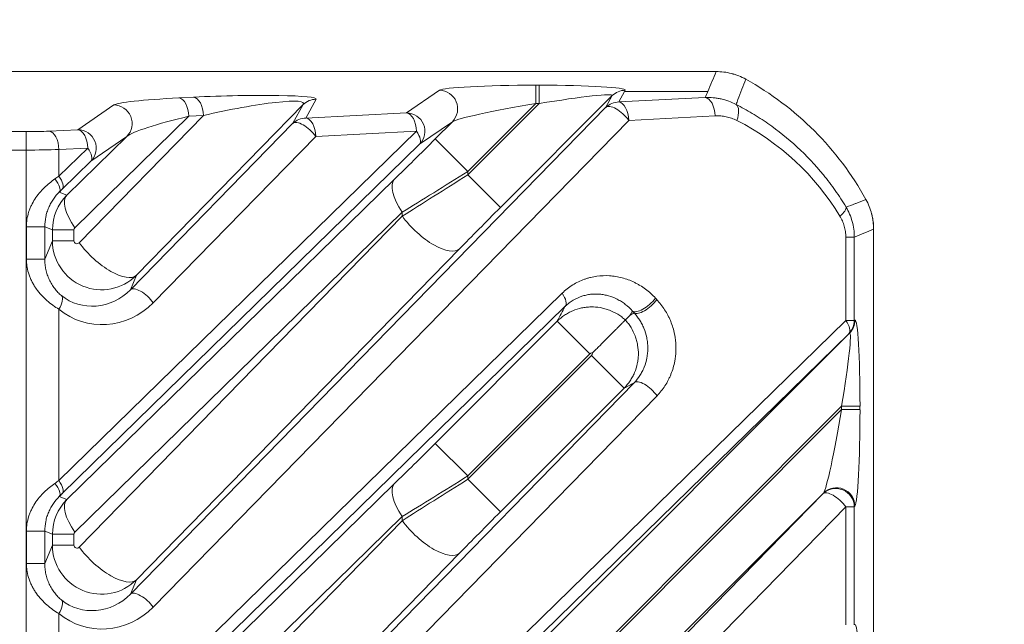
# Model space of a CAD drawing. Header units: millimetres. Extents: x 4 to 836, y 5 to 589.
# Tile 161 of 163: x 737 to 754, y 352 to 362. Entities that reach past the tile are written whole.
import ezdxf

# ---------------------------------------------------------------- set-up
doc = ezdxf.new("R2010")
doc.units = ezdxf.units.MM
doc.layers.add('1', color=7, linetype='Continuous', true_color=0xffffff)
doc.styles.add('ideas_simplex', font='simplex.shx')
doc.dimstyles.get("Standard").update_dxf_attribs({"dimtxt": 0.18, "dimasz": 0.18, "dimexe": 0.18, "dimexo": 0.0625, "dimgap": 0.09, "dimtad": 0, "dimtih": 1, "dimtoh": 1, "dimdec": 4, "dimzin": 0, "dimdsep": 46, "dimtxsty": 'Standard', "dimcen": 0.09, "dimadec": 0, "dimazin": 0, "dimtfac": 1, "dimtdec": 4, "dimtofl": 0, "dimtmove": 0, "dimatfit": 3, "dimfxl": 1, "dimtolj": 1, "dimtzin": 0, "dimarcsym": 0})

# ---------------------------------------------------------------- blocks, each defined once
blk = doc.blocks.new('_U0')
at = {"layer": '1', "color": 27, "lineweight": 13}
for p, q in [((692.58978, 322.531272), (733.359921, 387.302931)), ((733.359921, 387.302931), (735.359921, 387.302931))]:
    blk.add_line(p, q, dxfattribs=at)
at = {"layer": '1', "color": 27, "lineweight": 18}
for points in [[(698.87565, 332.517655), (700.026073, 335.338352), (700.921432, 334.774779)], [(696.585037, 328.878549), (695.434614, 326.057851), (694.539254, 326.621425)]]:
    blk.add_solid(points, dxfattribs=at)
at = {"layer": '1', "color": 87, "linetype": 'Continuous', "lineweight": 25, "char_height": 3, "attachment_point": 7, "line_spacing_factor": 1.204819, "style": 'ideas_simplex'}
for s, insert in [('\\W0.5945;4 N°5 {\\Fgdt;x}6', (740.588921, 384.937931)), ('\\W0.9188;M', (737.018921, 384.937931))]:
    blk.add_mtext(s, dxfattribs=dict(at, insert=insert))
blk = doc.blocks.new('_U8')
at = {"layer": '1', "color": 87, "lineweight": 25}
for p, q in [((783.434647, 346.409442), (777.809647, 346.409442)), ((777.809647, 346.409442), (777.809647, 344.909442)), ((783.434647, 344.909442), (783.434647, 346.409442)), ((777.809647, 333.704442), (777.809647, 332.204442)), ((783.434647, 332.204442), (783.434647, 333.704442)), ((777.809647, 332.204442), (783.434647, 332.204442))]:
    blk.add_line(p, q, dxfattribs=at)
at = {"layer": '1', "color": 27, "lineweight": 13}
blk.add_line((784.934647, 313.020432), (784.934647, 346.409442), dxfattribs=at)
at = {"layer": '1', "color": 152, "lineweight": 13}
for p, q in [((700.230343, 330.698102), (786.934647, 330.698102)), ((700.230343, 313.020432), (786.934647, 313.020432))]:
    blk.add_line(p, q, dxfattribs=at)
at = {"layer": '1', "color": 27, "lineweight": 18}
for points in [[(784.934647, 330.698102), (785.463627, 327.698104), (784.405666, 327.6981)], [(784.934647, 313.020432), (784.405666, 316.02043), (785.463627, 316.020434)]]:
    blk.add_solid(points, dxfattribs=at)
at = {"layer": '1', "color": 87, "linetype": 'Continuous', "lineweight": 25, "char_height": 3, "attachment_point": 7, "rotation": 90, "line_spacing_factor": 1.204819, "style": 'ideas_simplex'}
for s, insert in [('\\W1.2097;17,7', (775.968647, 333.651942)), ('\\W1.2097;.696', (783.281147, 333.651942))]:
    blk.add_mtext(s, dxfattribs=dict(at, insert=insert))

msp = doc.modelspace()

# ---------------------------------------------------------------- linework, layer by layer
at = {"layer": '1', "color": 143, "linetype": 'Continuous', "lineweight": 13}
for p, q in [((745.894, 360.638), (745.949, 360.638)), ((745.894, 360.339), (745.894, 360.638)), ((745.949, 360.339), (745.949, 360.638)), ((743.793, 360.188), (744.326, 360.555)), ((747.339, 360.534), (747.247, 360.365)), ((747.35, 360.555), (747.339, 360.534)), ((747.339, 360.534), (748.693, 360.534)), ((742.109, 360.322), (739.396, 357.546)), ((740.09, 360.431), (740.327, 360.443)), ((741.943, 360.018), (742.109, 360.322)), ((742.321, 360.409), (742.155, 360.104)), ((744.789, 359.179), (745.949, 360.339)), ((745.894, 360.339), (744.789, 359.234)), ((747.138, 360.468), (745.319, 358.649)), ((745.949, 360.339), (745.894, 360.339)), ((747.035, 360.278), (747.138, 360.468)), ((747.247, 360.365), (748.653, 360.437)), ((738.445, 359.914), (739.029, 360.316)), ((739.299, 352.362), (747.035, 360.278)), ((742.155, 360.104), (743.793, 360.188)), ((740.249, 360.132), (738.394, 358.32)), ((738.466, 358.076), (740.487, 360.144)), ((739.299, 357.312), (741.943, 360.018)), ((747.407, 360.066), (739.671, 352.15)), ((740.487, 360.144), (740.249, 360.132)), ((744.538, 360.044), (744.005, 359.677)), ((744.259, 359.764), (744.538, 360.044)), ((748.813, 360.138), (747.407, 360.066)), ((640.18, 359.882), (737.603, 359.882)), ((737.603, 359.583), (737.603, 359.882)), ((737.976, 359.89), (738.445, 359.914)), ((738.136, 354.208), (743.953, 359.889)), ((743.953, 359.889), (742.315, 359.805)), ((744.005, 359.677), (738.188, 353.996)), ((738.264, 358.85), (739.241, 359.805)), ((739.241, 359.805), (738.657, 359.403)), ((742.315, 359.805), (739.671, 357.1)), ((744.259, 359.764), (744.789, 359.234)), ((737.603, 359.583), (640.18, 359.583)), ((737.603, 262.136), (737.603, 359.583)), ((738.136, 359.158), (738.605, 359.615)), ((738.605, 359.615), (738.136, 359.591)), ((738.136, 359.591), (738.136, 359.158)), ((738.657, 359.403), (738.188, 358.945)), ((744.789, 359.234), (744.789, 359.179)), ((738.264, 353.9), (743.592, 359.105)), ((745.319, 358.649), (744.789, 359.179)), ((738.142, 358.9), (738.264, 358.85)), ((743.723, 358.575), (738.394, 353.37)), ((743.723, 358.506), (743.723, 358.575)), ((738.466, 353.126), (743.723, 358.506)), ((737.906, 358.336), (737.607, 358.336)), ((737.607, 357.809), (737.607, 358.336)), ((738.029, 358.285), (737.906, 358.336)), ((737.906, 358.336), (737.906, 357.809)), ((738.029, 358.108), (738.029, 358.285)), ((738.029, 358.285), (738.379, 358.285)), ((738.379, 358.285), (738.379, 358.108)), ((737.906, 357.809), (738.029, 358.108)), ((738.029, 358.108), (738.379, 358.108)), ((750.939, 356.813), (750.939, 358.166)), ((750.939, 358.166), (751.078, 358.166)), ((751.078, 358.166), (751.078, 356.813)), ((744.653, 357.975), (739.396, 352.596)), ((737.906, 357.809), (737.607, 357.809)), ((739.396, 357.546), (739.299, 357.312)), ((738.136, 349.258), (746.323, 357.254)), ((738.136, 356.995), (738.136, 354.208)), ((746.375, 357.042), (738.188, 349.046)), ((738.745, 344.903), (750.939, 356.813)), ((744.259, 354.814), (746.244, 356.8)), ((746.244, 356.8), (746.774, 356.27)), ((750.939, 356.813), (751.078, 356.813)), ((751.078, 356.813), (751.087, 356.818)), ((750.992, 356.601), (738.797, 344.691)), ((744.259, 349.864), (751, 356.606)), ((751, 356.606), (750.992, 356.601)), ((746.774, 356.27), (744.789, 354.284)), ((744.789, 354.229), (746.802, 356.242)), ((746.802, 356.242), (747.332, 355.712)), ((747.332, 355.712), (745.319, 353.699)), ((747.868, 355.588), (739.671, 347.2)), ((750.871, 355.416), (744.789, 349.334)), ((744.789, 349.279), (750.871, 355.362)), ((750.871, 355.362), (750.871, 355.416)), ((750.871, 355.416), (751.17, 355.416)), ((750.871, 355.362), (751.17, 355.362)), ((751.17, 355.416), (751.17, 355.362)), ((744.259, 354.814), (744.789, 354.284)), ((744.789, 354.284), (744.789, 354.229)), ((744.789, 354.229), (745.319, 353.699)), ((738.264, 348.951), (743.592, 354.155)), ((738.142, 353.951), (738.264, 353.9)), ((740.704, 343.901), (750.567, 353.994)), ((750.576, 354.006), (745.319, 348.749)), ((750.567, 353.994), (750.576, 354.006)), ((750.939, 353.782), (741.076, 343.689)), ((750.939, 351.863), (750.939, 353.782)), ((750.939, 353.782), (751.078, 353.782)), ((751.087, 353.794), (751.078, 353.782)), ((751.078, 353.782), (751.078, 351.863)), ((743.723, 353.625), (738.394, 348.42)), ((743.723, 353.556), (743.723, 353.625)), ((738.466, 348.176), (743.723, 353.556)), ((737.906, 353.386), (737.607, 353.386)), ((737.607, 352.86), (737.607, 353.386)), ((738.029, 353.335), (737.906, 353.386)), ((737.906, 353.386), (737.906, 352.86)), ((738.029, 353.158), (738.029, 353.335)), ((738.029, 353.335), (738.379, 353.335)), ((738.379, 353.335), (738.379, 353.158)), ((737.906, 352.86), (738.029, 353.158)), ((738.029, 353.158), (738.379, 353.158)), ((744.653, 353.026), (739.396, 347.646)), ((737.906, 352.86), (737.607, 352.86)), ((739.396, 352.596), (739.299, 352.362)), ((738.136, 352.045), (738.136, 349.258))]:
    msp.add_line(p, q, dxfattribs=at)
at = {"layer": '1', "color": 143, "linetype": 'Continuous', "lineweight": 18}
for p, q in [((751.392, 358.297), (751.392, 340.829)), ((739.299, 347.412), (747.496, 355.8))]:
    msp.add_line(p, q, dxfattribs=at)
msp.add_arc((746.892, 356.359), 5, 28.9415, 61.0585, dxfattribs=at)
at = {"layer": '1', "color": 143, "linetype": 'Continuous', "lineweight": 13}
for centre, major_axis, ratio, start_param, end_param in [((745.808, 360.552), (-1.487, -0.005), 0.057298, 4.654774, 6.199391), ((745.863, 360.552), (-1.487, -0.005), 0.057298, 3.110158, 4.654774), ((740.813, 360.367), (-1.509, -0.045), 0.063255, 3.104681, 5.037999), ((744.326, 360.256), (0.17, -0.247), 0.98985, 0.185255, 2.534841), ((745.863, 360.253), (-1.276, -0.218), 0.054067, 3.091563, 4.636179), ((747.35, 360.256), (-0.263, 0.143), 0.995743, 5.20921, 5.995239), ((740.571, 360.355), (-1.549, -0.048), 0.06186, 5.026719, 6.187166), ((740.09, 360.132), (0.015, -0.3), 0.532532, 1.543527, 3.045708), ((740.327, 360.144), (0.015, -0.3), 0.532532, 1.543527, 3.045708), ((740.813, 360.068), (-1.304, -0.275), 0.109108, 3.008361, 4.941679), ((742.321, 360.11), (-0.263, 0.143), 0.995743, 5.20921, 5.995239), ((745.808, 360.253), (-1.276, -0.218), 0.054067, 4.636179, 6.180796), ((747.247, 360.066), (-0.263, 0.143), 0.995743, 5.20921, 5.995239), ((747.247, 360.066), (0.015, -0.3), 0.532532, 1.543527, 3.045708), ((748.653, 360.138), (0.015, -0.3), 0.532532, 1.543527, 3.045708), ((749.006, 360.065), (-0.136, -0.268), 0.489828, 1.814323, 3.041455), ((739.029, 360.017), (0.17, -0.247), 0.98985, 0.185255, 2.534841), ((743.793, 359.889), (0.17, -0.247), 0.98985, 0.185255, 2.534841), ((743.793, 359.889), (0.015, -0.3), 0.532532, 1.543527, 3.045708), ((747.247, 360.066), (0.215, -0.21), 0.402972, 1.179669, 3.112987), ((740.571, 360.056), (-1.349, -0.283), 0.104536, 4.931277, 6.091724), ((742.155, 359.805), (-0.263, 0.143), 0.995743, 5.20921, 5.995239), ((742.155, 359.805), (0.215, -0.21), 0.402972, 1.179669, 3.112987), ((742.155, 359.805), (0.015, -0.3), 0.532532, 1.543527, 3.045708), ((747.281, 356.359), (-4.162, 0), 0.99848, 3.684941, 4.242355), ((737.603, 359.939), (-0.7, 0), 0.081301, 1.570796, 2.132976), ((737.976, 359.591), (0.015, -0.3), 0.532532, 1.543527, 3.045708), ((738.445, 359.615), (0.17, -0.247), 0.98985, 0.185255, 2.534841), ((738.445, 359.615), (0.015, -0.3), 0.532532, 1.543527, 3.045708), ((743.793, 359.889), (0.21, -0.215), 0.410893, 0.028717, 1.189164), ((744.259, 359.81), (-1.25, -1.251), 0.01851, 0.990096, 1.552276), ((737.603, 359.64), (-1, 0), 0.056911, 1.570796, 2.132976), ((738.445, 359.615), (0.21, -0.215), 0.410893, 0.028717, 1.189164), ((744.789, 359.28), (-2, -1.25), 0.016642, 0.998211, 1.560391), ((737.603, 358.762), (-1, -0.7), 0.017395, 4.138027, 4.213899), ((737.93, 359.113), (0.21, -0.214), 0.353168, 0.027984, 1.237463), ((737.976, 359.158), (0.21, -0.215), 0.410893, 0.028717, 1.189164), ((744.123, 358.575), (0.524, -0.537), 0.410893, 3.170309, 4.330756), ((744.789, 359.133), (-2, -1.25), 0.016642, 4.701984, 5.264164), ((737.815, 358.55), (-0.7, -0.7), 0.01851, 4.131688, 4.20756), ((738.83, 358.284), (-0.795, 0.091), 0.999179, 5.612104, 6.397219), ((738.794, 358.32), (0.524, -0.537), 0.410893, 3.170309, 4.330756), ((745.319, 358.602), (-1.25, -1.251), 0.01851, 4.693869, 5.256049), ((750.684, 358.508), (-0.257, -0.155), 0.310007, 2.044382, 3.049792), ((744.123, 358.506), (-0.536, 0.524), 0.402972, 1.179669, 3.112987), ((738.43, 358.284), (-0.0499, 0.0102), 0.981792, 5.696772, 6.481886), ((738.83, 358.11), (-0.784, -0.164), 0.997285, 6.078408, 8.43295), ((738.43, 358.11), (-0.0419, -0.0301), 0.956601, 5.680461, 8.035003), ((738.866, 358.076), (-0.536, 0.524), 0.402972, 1.179669, 3.112987), ((738.721, 357.848), (-0.674, -0.495), 0.940695, 0.236338, 1.74914), ((739.511, 357.1), (-0.215, 0.21), 0.402972, 4.321261, 6.254579), ((737.976, 356.995), (0.193, 0.23), 0.434741, 5.061943, 6.211545), ((746.163, 357.254), (-0.21, 0.215), 0.410893, 3.170309, 4.330756), ((747.683, 357.173), (0.222, 0.202), 0.39073, 3.236417, 5.117233), ((747.704, 357.15), (0.218, 0.206), 0.396854, 3.236689, 5.11051), ((749.149, 358.359), (-1.765, 0.004), 0.99848, 0.740716, 0.757786), ((738.881, 357.848), (-0.922, -0.663), 0.956601, 0.239015, 1.751817), ((750.779, 356.813), (0.21, -0.215), 0.410893, 0.028717, 1.189164), ((750.779, 356.813), (0.143, -0.263), 0.995743, 0.287947, 1.073975), ((750.788, 356.818), (0.143, -0.263), 0.995743, 0.287947, 1.073975), ((751.085, 355.331), (-0.005, -1.487), 0.057298, 1.628411, 3.173027), ((750.786, 355.331), (-0.218, -1.276), 0.054067, 1.647006, 3.191623), ((747.708, 355.588), (-0.215, 0.21), 0.402972, 4.321261, 6.254579), ((750.786, 355.276), (-0.218, -1.276), 0.054067, 0.10239, 1.647006), ((751.085, 355.276), (-0.005, -1.487), 0.057298, 0.083794, 1.628411), ((744.259, 354.86), (-1.25, -1.251), 0.01851, 0.990096, 1.552276), ((744.789, 354.33), (-2, -1.25), 0.016642, 0.998211, 1.560391), ((744.789, 354.183), (-2, -1.25), 0.016642, 4.701984, 5.264164), ((737.603, 353.813), (-1, -0.7), 0.017395, 4.138027, 4.213899), ((737.93, 354.163), (0.21, -0.214), 0.353168, 0.027984, 1.237463), ((737.976, 354.208), (0.21, -0.215), 0.410893, 0.028717, 1.189164), ((744.123, 353.625), (0.524, -0.537), 0.410893, 3.170309, 4.330756), ((750.779, 353.782), (-0.247, 0.17), 0.98985, 3.748344, 6.09793), ((750.788, 353.794), (-0.247, 0.17), 0.98985, 3.748344, 6.09793), ((737.815, 353.601), (-0.7, -0.7), 0.01851, 4.131688, 4.20756), ((750.779, 353.782), (0.215, -0.21), 0.402972, 1.179669, 3.112987), ((738.83, 353.335), (-0.795, 0.091), 0.999179, 5.612104, 6.397219), ((738.794, 353.37), (0.524, -0.537), 0.410893, 3.170309, 4.330756), ((745.319, 353.653), (-1.25, -1.251), 0.01851, 4.693869, 5.256049), ((744.123, 353.556), (0.536, -0.524), 0.402972, 4.321261, 6.254579), ((738.43, 353.335), (-0.0499, 0.0102), 0.981792, 5.696772, 6.481886), ((738.83, 353.16), (-0.784, -0.164), 0.997285, 6.078408, 8.43295), ((738.43, 353.16), (-0.0419, -0.0301), 0.956601, 5.680461, 8.035003), ((738.866, 353.126), (-0.536, 0.524), 0.402972, 1.179669, 3.112987), ((738.721, 352.898), (-0.674, -0.495), 0.940695, 0.236338, 1.74914), ((739.511, 352.15), (-0.215, 0.21), 0.402972, 4.321261, 6.254579), ((737.976, 352.045), (0.193, 0.23), 0.434741, 5.061943, 6.211545), ((738.881, 352.898), (-0.922, -0.663), 0.956601, 0.239015, 1.751817), ((751.085, 350.381), (-0.005, -1.487), 0.057298, 1.628411, 3.173027)]:
    msp.add_ellipse(centre, major_axis=major_axis, ratio=ratio, start_param=start_param, end_param=end_param, dxfattribs=at)
at = {"layer": '1', "color": 143, "linetype": 'Continuous', "lineweight": 18}
msp.add_open_spline([(718.697, 360.859), (748.829, 360.859)], degree=1, dxfattribs=at)
at = {"layer": '1', "color": 143, "linetype": 'Continuous', "lineweight": 13}
for points in [[(748.693, 360.534), (748.739, 360.642), (748.784, 360.751), (748.829, 360.859)], [(748.653, 360.437), (748.666, 360.47), (748.68, 360.502), (748.693, 360.534)], [(751.392, 358.297), (751.287, 358.253), (751.183, 358.21), (751.078, 358.166)], [(746.244, 356.8), (746.288, 356.88), (746.331, 356.961), (746.375, 357.042)], [(747.47, 356.963), (747.455, 356.939), (747.439, 356.915), (747.424, 356.892)], [(747.494, 356.937), (747.486, 356.946), (747.478, 356.954), (747.47, 356.963)], [(747.424, 356.892), (747.447, 356.907), (747.471, 356.922), (747.494, 356.937)], [(747.496, 355.8), (747.441, 355.771), (747.386, 355.741), (747.332, 355.712)]]:
    msp.add_open_spline(points, degree=3, dxfattribs=at)
at = {"layer": '1', "color": 143, "linetype": 'Continuous', "lineweight": 18}
for points, knots in [([(748.829, 360.859), (748.871, 360.859), (748.955, 360.854), (749.037, 360.838), (749.097, 360.823), (749.117, 360.817), (749.157, 360.804), (749.177, 360.797), (749.236, 360.773), (749.274, 360.755), (749.311, 360.735)], [0, 0, 0, 0, 0.25, 0.5, 0.5, 0.625, 0.625, 0.75, 0.75, 1, 1, 1, 1]), ([(749.312, 360.734), (749.275, 360.755), (749.199, 360.791), (749.119, 360.817), (749.078, 360.827), (749.078, 360.828), (749.077, 360.828)], [0, 0, 0, 0, 0.496879, 0.993758, 0.993758, 1, 1, 1, 1]), ([(751.267, 358.779), (751.288, 358.742), (751.323, 358.666), (751.349, 358.587), (751.365, 358.526), (751.37, 358.506), (751.378, 358.464), (751.381, 358.444), (751.389, 358.381), (751.392, 358.339), (751.392, 358.297)], [0, 0, 0, 0, 0.25, 0.5, 0.5, 0.625, 0.625, 0.75, 0.75, 1, 1, 1, 1]), ([(751.392, 358.296), (751.392, 358.338), (751.386, 358.422), (751.37, 358.504), (751.36, 358.545), (751.36, 358.546), (751.36, 358.546)], [0, 0, 0, 0, 0.496848, 0.993696, 0.993696, 1, 1, 1, 1]), ([(747.351, 356.819), (747.348, 356.816), (747.342, 356.81), (747.329, 356.797), (747.324, 356.792), (747.312, 356.78), (747.305, 356.773), (747.283, 356.751), (747.266, 356.733), (747.236, 356.704), (747.225, 356.693), (747.208, 356.676), (747.203, 356.67), (747.191, 356.659), (747.185, 356.653), (747.154, 356.622), (747.128, 356.596), (747.093, 356.56), (747.085, 356.553), (747.071, 356.539), (747.064, 356.531), (747.041, 356.509), (747.026, 356.494), (746.98, 356.447), (746.948, 356.416), (746.899, 356.367), (746.883, 356.35), (746.858, 356.325), (746.849, 356.317), (746.833, 356.3), (746.824, 356.292), (746.816, 356.284)], [0, 0, 0, 0, 0.125, 0.125, 0.1875, 0.1875, 0.25, 0.25, 0.375, 0.375, 0.4375, 0.4375, 0.46875, 0.46875, 0.5, 0.5, 0.625, 0.625, 0.65625, 0.65625, 0.6875, 0.6875, 0.75, 0.75, 0.875, 0.875, 0.9375, 0.9375, 0.96875, 0.96875, 1, 1, 1, 1]), ([(747.351, 356.819), (747.363, 356.831), (747.376, 356.843), (747.4, 356.867), (747.412, 356.88), (747.424, 356.892)], [0, 0, 0, 0, 0.5, 0.5, 1, 1, 1, 1])]:
    msp.add_open_spline(points, degree=3, knots=knots, dxfattribs=at)
at = {"layer": '1', "color": 143, "linetype": 'Continuous', "lineweight": 13}
for points, knots in [([(749.311, 360.735), (749.29, 360.68), (749.269, 360.625), (749.227, 360.515), (749.206, 360.459), (749.175, 360.377), (749.164, 360.351), (749.154, 360.324)], [0, 0, 0, 0, 0.400895, 0.400895, 0.806151, 0.806151, 1, 1, 1, 1]), ([(748.653, 360.437), (748.696, 360.439), (748.74, 360.438), (748.805, 360.432), (748.826, 360.429), (748.869, 360.422), (748.89, 360.418), (748.953, 360.404), (748.994, 360.392), (749.075, 360.362), (749.115, 360.345), (749.154, 360.324)], [0, 0, 0, 0, 0.25, 0.25, 0.375, 0.375, 0.5, 0.5, 0.75, 0.75, 1, 1, 1, 1]), ([(749.154, 360.324), (749.243, 360.279), (749.331, 360.23), (749.461, 360.152), (749.504, 360.126), (749.589, 360.071), (749.631, 360.042), (749.839, 359.897), (749.998, 359.77), (750.299, 359.492), (750.441, 359.342), (750.608, 359.139), (750.64, 359.097), (750.705, 359.013), (750.736, 358.97), (750.829, 358.838), (750.888, 358.748), (750.944, 358.655)], [0, 0, 0, 0, 0.125, 0.125, 0.1875, 0.1875, 0.25, 0.25, 0.5, 0.5, 0.75, 0.75, 0.8125, 0.8125, 0.875, 0.875, 1, 1, 1, 1]), ([(749.166, 360.065), (749.138, 360.079), (749.11, 360.091), (749.052, 360.111), (749.023, 360.119), (748.979, 360.128), (748.964, 360.13), (748.934, 360.135), (748.919, 360.136), (748.873, 360.14), (748.843, 360.14), (748.813, 360.138)], [0, 0, 0, 0, 0.25, 0.25, 0.5, 0.5, 0.625, 0.625, 0.75, 0.75, 1, 1, 1, 1]), ([(737.607, 358.336), (737.607, 358.376), (737.61, 358.416), (737.622, 358.494), (737.631, 358.533), (737.649, 358.59), (737.656, 358.608), (737.67, 358.646), (737.679, 358.664), (737.704, 358.718), (737.724, 358.753), (737.766, 358.819), (737.79, 358.851), (737.828, 358.897), (737.841, 358.912), (737.868, 358.941), (737.881, 358.955), (737.95, 359.023), (738.009, 359.071), (738.07, 359.113)], [0, 0, 0, 0, 0.125, 0.125, 0.25, 0.25, 0.3125, 0.3125, 0.375, 0.375, 0.5, 0.5, 0.625, 0.625, 0.6875, 0.6875, 0.75, 0.75, 1, 1, 1, 1]), ([(738.142, 358.9), (738.108, 358.867), (738.075, 358.829), (738.031, 358.765), (738.017, 358.742), (737.991, 358.696), (737.979, 358.672), (737.959, 358.623), (737.949, 358.598), (737.937, 358.56), (737.934, 358.547), (737.927, 358.521), (737.924, 358.508), (737.911, 358.443), (737.906, 358.39), (737.906, 358.336)], [0, 0, 0, 0, 0.25, 0.25, 0.375, 0.375, 0.5, 0.5, 0.625, 0.625, 0.6875, 0.6875, 0.75, 0.75, 1, 1, 1, 1]), ([(750.944, 358.655), (750.994, 358.674), (751.044, 358.694), (751.097, 358.714), (751.1, 358.715), (751.157, 358.737), (751.212, 358.758), (751.267, 358.779)], [0, 0, 0, 0, 0.464812, 0.464812, 0.489325, 0.489325, 1, 1, 1, 1]), ([(750.944, 358.655), (750.966, 358.619), (750.985, 358.581), (751.018, 358.503), (751.032, 358.463), (751.055, 358.38), (751.064, 358.338), (751.075, 358.253), (751.078, 358.21), (751.078, 358.166)], [0, 0, 0, 0, 0.25, 0.25, 0.5, 0.5, 0.75, 0.75, 1, 1, 1, 1]), ([(750.939, 358.166), (750.939, 358.197), (750.937, 358.227), (750.929, 358.287), (750.923, 358.317), (750.906, 358.375), (750.896, 358.403), (750.872, 358.457), (750.859, 358.483), (750.844, 358.508)], [0, 0, 0, 0, 0.25, 0.25, 0.5, 0.5, 0.75, 0.75, 1, 1, 1, 1]), ([(738.136, 356.995), (738.103, 357.014), (738.07, 357.035), (738.004, 357.082), (737.972, 357.107), (737.908, 357.163), (737.878, 357.192), (737.821, 357.255), (737.794, 357.288), (737.756, 357.341), (737.744, 357.359), (737.722, 357.396), (737.711, 357.415), (737.691, 357.454), (737.682, 357.474), (737.665, 357.513), (737.657, 357.534), (737.636, 357.595), (737.625, 357.636), (737.614, 357.701), (737.612, 357.722), (737.608, 357.766), (737.607, 357.788), (737.607, 357.809)], [0, 0, 0, 0, 0.125, 0.125, 0.25, 0.25, 0.375, 0.375, 0.5, 0.5, 0.5625, 0.5625, 0.625, 0.625, 0.6875, 0.6875, 0.75, 0.75, 0.875, 0.875, 0.9375, 0.9375, 1, 1, 1, 1]), ([(737.906, 357.809), (737.906, 357.78), (737.909, 357.723), (737.918, 357.667), (737.93, 357.611), (737.937, 357.583), (737.956, 357.529), (737.966, 357.502), (737.99, 357.45), (738.004, 357.425), (738.026, 357.388), (738.033, 357.376), (738.049, 357.353), (738.058, 357.342), (738.075, 357.319), (738.084, 357.309), (738.101, 357.288), (738.129, 357.259), (738.157, 357.233), (738.175, 357.218)], [0, 0, 0, 0, 0.125, 0.25, 0.25, 0.375, 0.375, 0.5, 0.5, 0.625, 0.625, 0.6875, 0.6875, 0.75, 0.75, 0.8125, 0.8125, 0.875, 1, 1, 1, 1]), ([(746.323, 357.254), (746.35, 357.28), (746.378, 357.305), (746.435, 357.35), (746.465, 357.37), (746.556, 357.427), (746.619, 357.457), (746.702, 357.487), (746.719, 357.492), (746.752, 357.503), (746.769, 357.507), (746.82, 357.52), (746.854, 357.526), (746.956, 357.54), (747.025, 357.543), (747.128, 357.536), (747.163, 357.532), (747.231, 357.521), (747.265, 357.514), (747.366, 357.488), (747.431, 357.464), (747.512, 357.425), (747.528, 357.417), (747.559, 357.4), (747.606, 357.373), (747.651, 357.343), (747.738, 357.278), (747.792, 357.229), (747.843, 357.173)], [0, 0, 0, 0, 0.0625, 0.0625, 0.125, 0.125, 0.25, 0.25, 0.28125, 0.28125, 0.3125, 0.3125, 0.375, 0.375, 0.5, 0.5, 0.5625, 0.5625, 0.625, 0.625, 0.75, 0.75, 0.78125, 0.78125, 0.8125, 0.875, 0.875, 1, 1, 1, 1]), ([(747.47, 356.963), (747.433, 357.005), (747.393, 357.042), (747.331, 357.09), (747.309, 357.105), (747.276, 357.126), (747.265, 357.133), (747.243, 357.145), (747.231, 357.151), (747.174, 357.18), (747.128, 357.199), (747.056, 357.219), (747.032, 357.225), (746.984, 357.234), (746.959, 357.237), (746.885, 357.243), (746.837, 357.243), (746.763, 357.234), (746.739, 357.23), (746.703, 357.222), (746.691, 357.219), (746.666, 357.213), (746.654, 357.209), (746.594, 357.189), (746.548, 357.168), (746.481, 357.127), (746.459, 357.112), (746.416, 357.08), (746.395, 357.062), (746.375, 357.042)], [0, 0, 0, 0, 0.125, 0.125, 0.1875, 0.1875, 0.21875, 0.21875, 0.25, 0.25, 0.375, 0.375, 0.4375, 0.4375, 0.5, 0.5, 0.625, 0.625, 0.6875, 0.6875, 0.71875, 0.71875, 0.75, 0.75, 0.875, 0.875, 0.9375, 0.9375, 1, 1, 1, 1]), ([(747.864, 357.15), (747.887, 357.126), (747.91, 357.099), (747.953, 357.045), (747.993, 356.988), (748.028, 356.927), (748.053, 356.88), (748.061, 356.864), (748.076, 356.831), (748.083, 356.814), (748.117, 356.731), (748.138, 356.661), (748.157, 356.571), (748.16, 356.553), (748.165, 356.516), (748.168, 356.497), (748.173, 356.442), (748.178, 356.368), (748.175, 356.295), (748.17, 356.239), (748.168, 356.221), (748.162, 356.184), (748.159, 356.166), (748.142, 356.075), (748.122, 356.005), (748.088, 355.922), (748.081, 355.905), (748.066, 355.873), (748.058, 355.857), (748.034, 355.809), (748.016, 355.778), (747.959, 355.691), (747.916, 355.637), (747.868, 355.588)], [0, 0, 0, 0, 0.0625, 0.0625, 0.125, 0.1875, 0.1875, 0.21875, 0.21875, 0.25, 0.25, 0.375, 0.375, 0.40625, 0.40625, 0.4375, 0.4375, 0.5, 0.5625, 0.5625, 0.59375, 0.59375, 0.625, 0.625, 0.75, 0.75, 0.78125, 0.78125, 0.8125, 0.8125, 0.875, 0.875, 1, 1, 1, 1]), ([(746.244, 356.8), (746.281, 356.836), (746.32, 356.868), (746.383, 356.91), (746.404, 356.923), (746.449, 356.948), (746.473, 356.959), (746.543, 356.989), (746.591, 357.004), (746.666, 357.02), (746.691, 357.024), (746.742, 357.03), (746.768, 357.031), (746.844, 357.033), (746.894, 357.029), (746.957, 357.018), (746.97, 357.015), (746.995, 357.01), (747.007, 357.007), (747.044, 356.996), (747.068, 356.989), (747.14, 356.961), (747.185, 356.939), (747.24, 356.905), (747.251, 356.898), (747.272, 356.884), (747.303, 356.861), (747.332, 356.837), (747.351, 356.819)], [0, 0, 0, 0, 0.125, 0.125, 0.1875, 0.1875, 0.25, 0.25, 0.375, 0.375, 0.4375, 0.4375, 0.5, 0.5, 0.625, 0.625, 0.65625, 0.65625, 0.6875, 0.6875, 0.75, 0.75, 0.875, 0.875, 0.90625, 0.90625, 0.9375, 1, 1, 1, 1]), ([(747.351, 356.819), (747.369, 356.8), (747.385, 356.781), (747.409, 356.75), (747.416, 356.74), (747.431, 356.718), (747.438, 356.708), (747.471, 356.653), (747.494, 356.607), (747.521, 356.536), (747.529, 356.512), (747.539, 356.475), (747.542, 356.463), (747.548, 356.437), (747.55, 356.425), (747.561, 356.362), (747.565, 356.312), (747.564, 356.235), (747.562, 356.21), (747.556, 356.159), (747.552, 356.134), (747.536, 356.059), (747.521, 356.011), (747.491, 355.94), (747.48, 355.917), (747.456, 355.872), (747.443, 355.851), (747.4, 355.788), (747.368, 355.748), (747.332, 355.712)], [0, 0, 0, 0, 0.0625, 0.0625, 0.09375, 0.09375, 0.125, 0.125, 0.25, 0.25, 0.3125, 0.3125, 0.34375, 0.34375, 0.375, 0.375, 0.5, 0.5, 0.5625, 0.5625, 0.625, 0.625, 0.75, 0.75, 0.8125, 0.8125, 0.875, 0.875, 1, 1, 1, 1]), ([(747.496, 355.8), (747.529, 355.835), (747.56, 355.873), (747.601, 355.936), (747.613, 355.958), (747.631, 355.992), (747.637, 356.004), (747.648, 356.028), (747.653, 356.04), (747.678, 356.101), (747.693, 356.152), (747.705, 356.219), (747.707, 356.233), (747.711, 356.26), (747.716, 356.301), (747.718, 356.37), (747.715, 356.424), (747.711, 356.465), (747.709, 356.479), (747.705, 356.506), (747.702, 356.52), (747.689, 356.586), (747.673, 356.637), (747.649, 356.697), (747.643, 356.709), (747.632, 356.733), (747.615, 356.768), (747.584, 356.822), (747.556, 356.862), (747.526, 356.901), (747.511, 356.92), (747.494, 356.937)], [0, 0, 0, 0, 0.125, 0.125, 0.1875, 0.1875, 0.21875, 0.21875, 0.25, 0.25, 0.375, 0.375, 0.40625, 0.40625, 0.4375, 0.5, 0.5625, 0.5625, 0.59375, 0.59375, 0.625, 0.625, 0.75, 0.75, 0.78125, 0.78125, 0.8125, 0.875, 0.9375, 0.9375, 1, 1, 1, 1]), ([(746.816, 356.284), (746.809, 356.285), (746.801, 356.284), (746.79, 356.28), (746.787, 356.279), (746.78, 356.275), (746.777, 356.272), (746.774, 356.27)], [0, 0, 0, 0, 0.5, 0.5, 0.75, 0.75, 1, 1, 1, 1]), ([(746.802, 356.242), (746.805, 356.245), (746.807, 356.248), (746.811, 356.254), (746.813, 356.258), (746.816, 356.269), (746.817, 356.276), (746.816, 356.284)], [0, 0, 0, 0, 0.25, 0.25, 0.5, 0.5, 1, 1, 1, 1]), ([(737.607, 353.386), (737.607, 353.426), (737.61, 353.466), (737.622, 353.544), (737.631, 353.583), (737.649, 353.64), (737.656, 353.659), (737.67, 353.696), (737.679, 353.714), (737.704, 353.769), (737.724, 353.803), (737.766, 353.87), (737.79, 353.902), (737.828, 353.948), (737.841, 353.963), (737.868, 353.992), (737.881, 354.006), (737.95, 354.074), (738.009, 354.121), (738.07, 354.163)], [0, 0, 0, 0, 0.125, 0.125, 0.25, 0.25, 0.3125, 0.3125, 0.375, 0.375, 0.5, 0.5, 0.625, 0.625, 0.6875, 0.6875, 0.75, 0.75, 1, 1, 1, 1]), ([(738.142, 353.951), (738.108, 353.917), (738.075, 353.879), (738.031, 353.815), (738.017, 353.792), (737.991, 353.746), (737.979, 353.722), (737.959, 353.673), (737.949, 353.648), (737.937, 353.61), (737.934, 353.597), (737.927, 353.571), (737.924, 353.558), (737.911, 353.493), (737.906, 353.44), (737.906, 353.386)], [0, 0, 0, 0, 0.25, 0.25, 0.375, 0.375, 0.5, 0.5, 0.625, 0.625, 0.6875, 0.6875, 0.75, 0.75, 1, 1, 1, 1]), ([(738.136, 352.045), (738.103, 352.064), (738.07, 352.086), (738.004, 352.132), (737.972, 352.158), (737.908, 352.213), (737.878, 352.243), (737.821, 352.305), (737.794, 352.338), (737.756, 352.391), (737.744, 352.409), (737.722, 352.446), (737.711, 352.465), (737.691, 352.504), (737.682, 352.524), (737.665, 352.564), (737.657, 352.584), (737.636, 352.645), (737.625, 352.687), (737.614, 352.751), (737.612, 352.773), (737.608, 352.816), (737.607, 352.838), (737.607, 352.86)], [0, 0, 0, 0, 0.125, 0.125, 0.25, 0.25, 0.375, 0.375, 0.5, 0.5, 0.5625, 0.5625, 0.625, 0.625, 0.6875, 0.6875, 0.75, 0.75, 0.875, 0.875, 0.9375, 0.9375, 1, 1, 1, 1]), ([(737.906, 352.86), (737.906, 352.831), (737.909, 352.773), (737.918, 352.717), (737.93, 352.661), (737.937, 352.634), (737.956, 352.579), (737.966, 352.552), (737.99, 352.5), (738.004, 352.475), (738.026, 352.438), (738.033, 352.426), (738.049, 352.403), (738.058, 352.392), (738.075, 352.37), (738.084, 352.359), (738.101, 352.339), (738.129, 352.309), (738.157, 352.284), (738.175, 352.268)], [0, 0, 0, 0, 0.125, 0.25, 0.25, 0.375, 0.375, 0.5, 0.5, 0.625, 0.625, 0.6875, 0.6875, 0.75, 0.75, 0.8125, 0.8125, 0.875, 1, 1, 1, 1])]:
    msp.add_open_spline(points, degree=3, knots=knots, dxfattribs=at)

# ---------------------------------------------------------------- dimensions: what is measured, and where the dimension line sits
at = {"layer": '1', "color": 87, "linetype": 'Continuous', "lineweight": 25}
dim = msp.add_diameter_dim_2p(p1=(696.585, 328.879), p2=(698.876, 332.518), text='\\C87;M\\C87;4 N', dimstyle='Standard', override={"dimtxt": 3, "dimasz": 3, "dimexe": 2, "dimexo": 2.5, "dimgap": 1.5, "dimtih": 1, "dimtoh": 1, "dimdec": 2, "dimlfac": 1, "dimzin": 8, "dimdsep": 44, "dimlunit": 2, "dimpost": '', "dimtxsty": 'ideas_simplex', "dimsah": 1, "dimse1": 0, "dimse2": 0, "dimsd1": 0, "dimsd2": 0, "dimclrd": 27, "dimclre": 152, "dimclrt": 87, "dimtol": 0, "dimtm": -0.1, "dimtfac": 0.5, "dimtdec": 2, "dimtofl": 1, "dimtmove": 0, "dimatfit": 2, "dimtzin": 8, "dimlwd": 13, "dimlwe": 13}, dxfattribs=at)
dim.commit()
dim.dimension.update_dxf_attribs({"geometry": '_U0', "text_midpoint": (750.54, 387.303), "dimtype": 163})
dim = msp.add_linear_dim(base=(784.935, 313.02), p1=(697.73, 330.698), p2=(697.73, 313.02), angle=90, text='<>\\P[\\C87;{\\H1.00x;\\Fsimplex.shx;.696\\Fsimplex.shx;}\\C87; ]', dimstyle='Standard', override={"dimtxt": 3, "dimasz": 3, "dimexe": 2, "dimexo": 2.5, "dimgap": 1.5, "dimtad": 1, "dimtih": 0, "dimtoh": 0, "dimdec": 1, "dimlfac": 1, "dimzin": 8, "dimdsep": 44, "dimlunit": 2, "dimtxsty": 'ideas_simplex', "dimsah": 1, "dimse1": 0, "dimse2": 0, "dimsd1": 0, "dimsd2": 0, "dimclrd": 27, "dimclre": 152, "dimclrt": 87, "dimtol": 0, "dimtm": -0.1, "dimtfac": 0.5, "dimtdec": 2, "dimtofl": 1, "dimtmove": 0, "dimtzin": 8, "dimlwd": 13, "dimlwe": 13}, dxfattribs=at)
dim.commit()
dim.dimension.update_dxf_attribs({"geometry": '_U8', "text_midpoint": (784.935, 355.27), "dimtype": 160})

doc.saveas('drawing.dxf')
